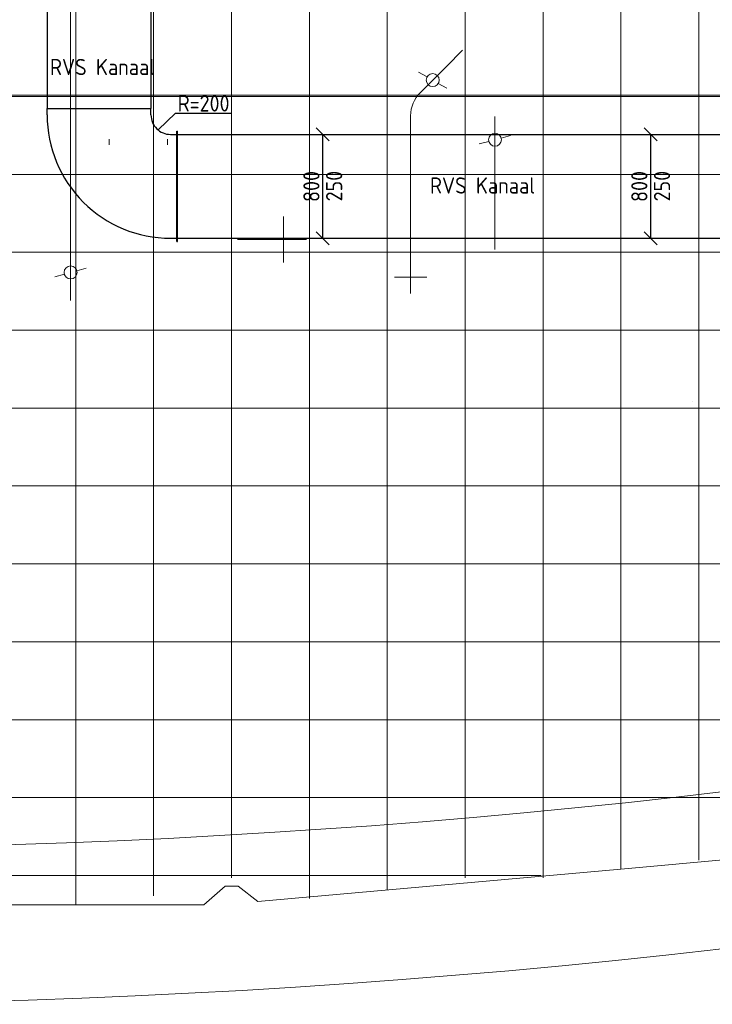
# Model space of a CAD drawing. Header units: millimetres. Extents: x -72425 to 38660, y 7096 to 51783.
# Tile 8 of 54: x -44632 to -39297, y 7096 to 14679. Entities that reach past the tile are written whole.
import ezdxf
from ezdxf.enums import TextEntityAlignment as Align

# ---------------------------------------------------------------- set-up
doc = ezdxf.new("R2010")
doc.units = ezdxf.units.MM
doc.header["$LTSCALE"] = 50
for name, color, linetype, lineweight in [('WL570---_BESTAAND-HARTLIJN', 161, 'Continuous', 0), ('WL570---_BESTAAND-MAATVOERING', 161, 'Continuous', 0), ('WL570---_BESTAAND-RETOUR', 140, 'Continuous', 0), ('WL570---_DEMONTEREN', 10, 'Continuous', 0)]:
    doc.layers.add(name, color=color, linetype=linetype, lineweight=lineweight)
for name, color, linetype in [('WL570---_RETOUR', 100, 'Continuous'), ('WM570---_RETOUR', 2, 'Continuous'), ('WM570---_RETOUR_PR', 2, 'Continuous'), ('WM570---_TOEVOER', 2, 'Continuous')]:
    doc.layers.add(name, color=color, linetype=linetype)
doc.layers.get('WL570---_DEMONTEREN').off()
doc.styles.add('BURO-025', font='ISO96.shx', dxfattribs={"height": 125})

# ---------------------------------------------------------------- blocks, each defined once
blk = doc.blocks.new('A$C33D74301')
at = {"color": 8, "linetype": 'Continuous', "lineweight": 13}
for p, q in [((-40800, -36300), (-40800, -24725)), ((-40200, -36231.6), (-40200, -24725)), ((-39000, -36252.8), (-39000, -24725)), ((-38400, -36184.4), (-38400, -24725)), ((-37800, -36094.2), (-37800, -24725)), ((-37200, -36094.2), (-37200, -24725)), ((-36600, -36025.8), (-36600, -24725)), ((-36000, -35956.2), (-36000, -24725)), ((-39600, -36094.2), (-39600, -24893.2)), ((-59350, -30075), (-34200, -30075)), ((-59350, -30675), (-34200, -30675)), ((-59350, -31275), (-34200, -31275)), ((-59350, -31875), (-34200, -31875)), ((-36050, -32425), (-36050, -32425)), ((-59350, -32475), (-34200, -32475)), ((-59350, -33075), (-34200, -33075)), ((-59350, -33675), (-34200, -33675)), ((-59200.8, -34275), (-34200, -34275)), ((-56794.7, -34875), (-34200, -34875)), ((-54160.8, -35475), (-34200, -35475)), ((-36600, -36025.8), (-35399.2, -35918.2)), ((-48768.4, -36075), (-37214, -36075)), ((-36600, -36025.8), (-39397.7, -36276.4)), ((-39650, -36156.1), (-39812.1, -36300)), ((-39550, -36156.1), (-39650, -36156.1)), ((-39397.7, -36276.4), (-39550, -36156.1)), ((-39812.1, -36300), (-46587.9, -36300))]:
    blk.add_line(p, q, dxfattribs=at)
blk = doc.blocks.new('*U560')
at = {"color": 0, "ltscale": 10}
for p, q in [((-400, 550), (-400, 600)), ((-400, 600), (400, 600)), ((400, 550), (400, 600)), ((-550, 400), (-600, 400)), ((-600, -400), (-600, 400)), ((-550, -400), (-600, -400))]:
    blk.add_line(p, q, dxfattribs=at)
for radius in [150, 950]:
    blk.add_arc((-550, 550), radius, 270, 0, dxfattribs=at)
at = {"layer": 'WM570---_RETOUR_PR', "color": 2, "style": 'BURO-025'}
blk.add_attdef('POSNR', text='', height=125, dxfattribs=at).set_placement((0, 0), align=Align.MIDDLE)
blk = doc.blocks.new('KARO')
for p, q in [((1, 0.5), (0, 0.5)), ((0, -0.5), (1, -0.5))]:
    blk.add_line(p, q)
at = {"invisible_edges": 15}
blk.add_3dface([(0, 0.5), (0, -0.5), (1, -0.5), (1, 0.5)], dxfattribs=at)
at = {"layer": 'WL570---_BESTAAND-HARTLIJN'}
blk.add_line((0, 0), (1, 0), dxfattribs=at)
blk = doc.blocks.new('OBO25000090Z')
blk.add_lwpolyline([(-125, 0), (125, 0), (125, 250, 1), (-125, 250)], format="xyb", close=True)
at = {"layer": 'WL570---_BESTAAND-HARTLIJN'}
for points in [[(0, 0), (0, 375)], [(-125, 250), (125, 250)]]:
    blk.add_lwpolyline(points, dxfattribs=at)
blk = doc.blocks.new('OAF25000045L')
blk.add_line((-226.8, 0), (226.8, 0))
blk.add_lwpolyline([(-176.8, 0), (-212.1, 35.4), (-35.4, 212.1), (176.8, 0)])
at = {"layer": 'WL570---_BESTAAND-HARTLIJN'}
blk.add_line((-123.7, 123.7), (0, 0), dxfattribs=at)
blk = doc.blocks.new('OBO25000045H')
blk.add_lwpolyline([(125, -103.6, 0.198912), (15.2, 161.6), (-161.6, -15.2, -0.198912), (-125, -103.6)], format="xyb", close=True)
at = {"invisible_edges": 15}
for points in [[(-154.2, -23.2), (37.3, 137.5), (15.2, 161.6), (-161.6, -15.2)], [(-147.6, -31.9), (57.2, 111.5), (37.3, 137.5), (-154.2, -23.2)], [(-141.7, -41.1), (74.8, 83.9), (57.2, 111.5), (-147.6, -31.9)], [(-136.7, -50.7), (89.9, 54.9), (74.8, 83.9), (-141.7, -41.1)], [(-132.5, -60.8), (102.4, 24.7), (89.9, 54.9), (-136.7, -50.7)], [(-129.3, -71.2), (112.2, -6.5), (102.4, 24.7), (-132.5, -60.8)], [(-126.9, -81.8), (119.3, -38.4), (112.2, -6.5), (-129.3, -71.2)], [(-125.5, -92.7), (123.6, -70.9), (119.3, -38.4), (-126.9, -81.8)], [(-125, -103.6), (125, -103.6), (123.6, -70.9), (-125.5, -92.7)]]:
    blk.add_3dface(points, dxfattribs=at)
at = {"layer": 'WL570---_BESTAAND-HARTLIJN'}
blk.add_arc((-250, -103.6), 250, 0, 45, dxfattribs=at)
blk = doc.blocks.new('ORK25000000')
at = {"layer": 'WL570---_BESTAAND-RETOUR'}
for p, q in [((48.3, 12.9), (120.7, 32.4)), ((-48.3, -12.9), (-120.7, -32.4))]:
    blk.add_line(p, q, dxfattribs=at)
blk.add_circle((0, 0), 50, dxfattribs=at)
blk = doc.blocks.new('OBO35500090ZE')
blk.add_lwpolyline([(-177.5, 0), (177.5, 0), (177.5, 355, 1), (-177.5, 355)], format="xyb", close=True)
at = {"layer": 'WL570---_BESTAAND-HARTLIJN'}
for points in [[(0, 0), (0, 532.5)], [(-177.5, 355), (177.5, 355)]]:
    blk.add_lwpolyline(points, dxfattribs=at)
blk = doc.blocks.new('KARH')
for p, q in [((1, 0.5), (0, 0.5)), ((0, -0.5), (1, -0.5))]:
    blk.add_line(p, q)
at = {"invisible_edges": 15}
blk.add_3dface([(0, 0.5), (0, -0.5), (1, -0.5), (1, 0.5)], dxfattribs=at)
blk = doc.blocks.new('*U741')
at = {"color": 0, "ltscale": 10}
for p, q in [((0, 400), (2058.7, 400)), ((0, -400), (0, 400)), ((2058.7, -400), (2058.7, 400)), ((0, -400), (2058.7, -400))]:
    blk.add_line(p, q, dxfattribs=at)
at = {"layer": 'WM570---_RETOUR_PR', "color": 2, "style": 'BURO-025'}
blk.add_attdef('POSNR', text='', height=125, dxfattribs=at).set_placement((0, 0), align=Align.MIDDLE)
blk = doc.blocks.new('*U778')
at = {"layer": 'WM570---_RETOUR', "color": 0, "ltscale": 10}
for p, q in [((50, 350), (-50, 450)), ((0, -400), (0, 400)), ((50, -450), (-50, -350))]:
    blk.add_line(p, q, dxfattribs=at)
at = {"layer": 'WM570---_RETOUR', "color": 0, "style": 'BURO-025'}
for s, p in [('800', (-25, -120.5)), ('250', (150, -116.1)), ('250', (150, -116.1))]:
    blk.add_text(s, height=125, rotation=90, dxfattribs=at).set_placement(p)
blk = doc.blocks.new('*U779')
at = {"color": 0, "ltscale": 10}
for p, q in [((0, 425), (5, 425)), ((0, -425), (0, 425)), ((5, -425), (5, 425)), ((5, 400), (4644.8, 400)), ((4649.8, 425), (4644.8, 425)), ((4644.8, -425), (4644.8, 425)), ((4649.8, -425), (4649.8, 425)), ((0, -425), (5, -425)), ((5, -400), (4644.8, -400)), ((4649.8, -425), (4644.8, -425))]:
    blk.add_line(p, q, dxfattribs=at)
at = {"layer": 'WM570---_RETOUR_PR', "color": 2, "style": 'BURO-025'}
blk.add_attdef('POSNR', text='', height=125, dxfattribs=at).set_placement((0, 0), align=Align.MIDDLE)
blk = doc.blocks.new('*U780')
at = {"layer": 'WM570---_RETOUR', "color": 0, "ltscale": 10}
for p, q in [((50, 350), (-50, 450)), ((0, -400), (0, 400)), ((50, -450), (-50, -350))]:
    blk.add_line(p, q, dxfattribs=at)
at = {"layer": 'WM570---_RETOUR', "color": 0, "style": 'BURO-025'}
for s, p in [('800', (-25, -120.5)), ('250', (150, -116.1)), ('250', (150, -116.1))]:
    blk.add_text(s, height=125, rotation=90, dxfattribs=at).set_placement(p)

msp = doc.modelspace()

# ---------------------------------------------------------------- block references
at = {"layer": 'WM570---_TOEVOER'}
msp.add_blockref('A$C33D74301', (-3400.3, 44163.1), dxfattribs=at)

# ---------------------------------------------------------------- next in the draw order: linework, layer by layer
at = {"layer": 'WL570---_BESTAAND-MAATVOERING'}
msp.add_line((-71225.3, 14098), (-22025.3, 14098), dxfattribs=at)
for radius, start, end in [(63040.6, 247.031394, 292.968331), (64240.6, 246.320689, 293.67904)]:
    msp.add_arc((-46625.2, 71336.7), radius, start, end, dxfattribs=at)
at = {"layer": 'WM570---_RETOUR'}
for p, q in [((-43565.9, 13830.1), (-43430.8, 13960.5)), ((-43430.8, 13960.5), (-43000, 13960.5))]:
    msp.add_line(p, q, dxfattribs=at)

# ---------------------------------------------------------------- next in the draw order: block references
at = {"layer": 'WL570---_BESTAAND-RETOUR', "xscale": 42.24696888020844, "yscale": 450, "zscale": 250, "rotation": 270}
msp.add_blockref('KARH', (-43717.4, 13758.6), dxfattribs=at)
at = {"layer": 'WL570---_DEMONTEREN', "yscale": 250, "zscale": 250}
for p, xscale, rotation in [((-44239.7, 12515.8), 3537.095367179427, 90), ((-41547.4, 14116.8), 287.1063746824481, 45), ((-41620.7, 13940), 994.0664296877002, 270), ((-40970.7, 12909.3), 1025.412548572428, 90)]:
    msp.add_blockref('KARO', p, dxfattribs=dict(at, xscale=xscale, rotation=rotation))
at = {"layer": 'WL570---_DEMONTEREN'}
for name, p, rotation in [('OAF25000045L', (-41220.7, 14443.5), 90), ('ORK25000000', (-41450.5, 14213.7), 315), ('OBO25000045H', (-41620.7, 14043.5), 135), ('ORK25000000', (-40970.7, 13754.6), 180), ('OBO35500090ZE', (-42954.5, 12985.5), 270), ('OBO25000090Z', (-41620.7, 12945.9), 180), ('ORK25000000', (-44239.7, 12732.4), 180)]:
    msp.add_blockref(name, p, dxfattribs=dict(at, rotation=rotation))
at = {"layer": 'WL570---_RETOUR', "rotation": 270}
for name, p in [('*U741', (-44020.5, 16054.5)), ('*U560', (-44020.5, 13395.8))]:
    msp.add_blockref(name, p, dxfattribs=at)
at = {"layer": 'WL570---_RETOUR'}
msp.add_blockref('*U779', (-43420.5, 13395.8), dxfattribs=at)
at = {"layer": 'WM570---_RETOUR'}
for name, p in [('*U780', (-42297.3, 13395.8)), ('*U778', (-39771.4, 13395.8))]:
    msp.add_blockref(name, p, dxfattribs=at)

# ---------------------------------------------------------------- next in the draw order: texts
at = {"layer": 'WM570---_RETOUR', "style": 'BURO-025'}
msp.add_text('R=200', height=125, dxfattribs=at).set_placement((-43415, 13971.6))
at = {"layer": 'WM570---_TOEVOER', "style": 'BURO-025'}
for p in [(-44398.7, 14252.3, 2700), (-41471.7, 13339.7, 2700)]:
    msp.add_text('RVS Kanaal', height=125, dxfattribs=at).set_placement(p)

doc.saveas('drawing.dxf')
